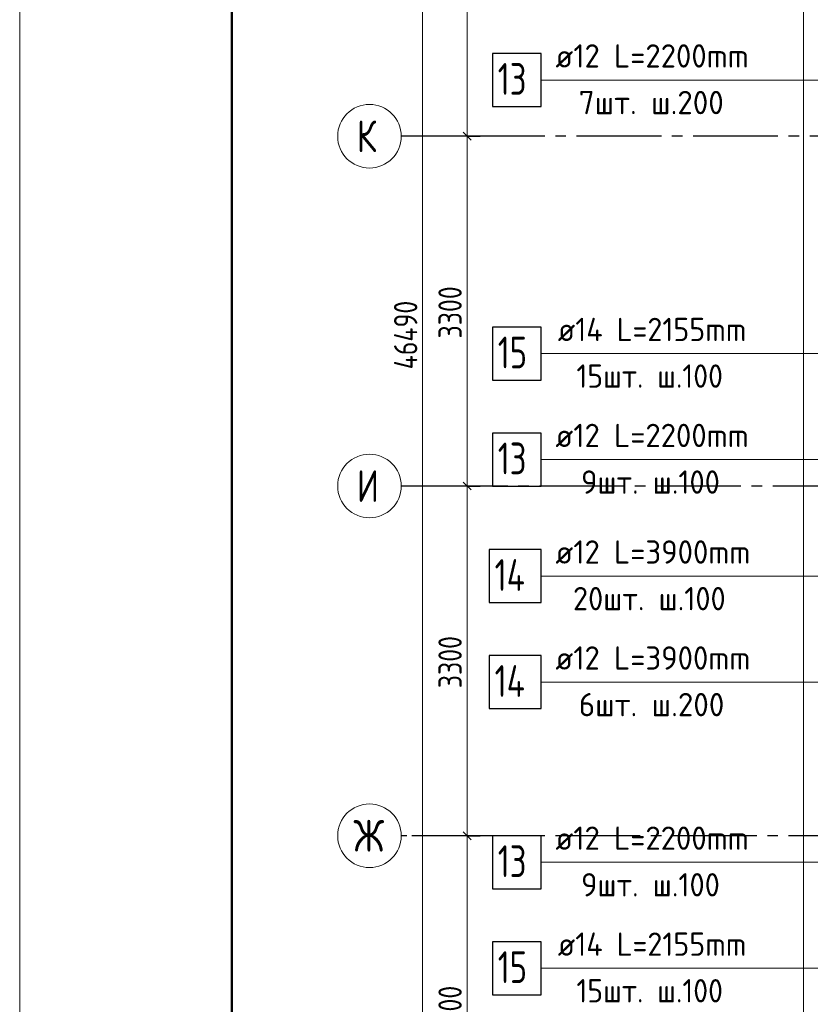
# Model space of a CAD drawing. Header units: millimetres. Extents: x 0 to 43617, y 0 to 59400.
# Tile 6 of 36: x 0 to 7459, y 27540 to 36830. Entities that reach past the tile are written whole.
import ezdxf

# ---------------------------------------------------------------- set-up
doc = ezdxf.new("R2010")
doc.units = ezdxf.units.MM
doc.linetypes.add('______5', pattern=[1100, 800, -100, 100, -100])
for name, color, linetype, lineweight in [('Standard', 7, 'Continuous', 25), ('ДОП Верх по У', 7, 'Continuous', 25), ('Оси', 40, '______5', 18), ('Позиционная метка номер позиции', 7, 'Continuous', 13)]:
    doc.layers.add(name, color=color, linetype=linetype, lineweight=lineweight)
doc.layers.add('ЖБ Перекрытие верхний уровень', color=7, linetype='Continuous', lineweight=25, true_color=0xe0e0ff)
doc.styles.add('GOST 2.304-81', font='txt')
doc.styles.add('ISOCPEUR', font='txt')

msp = doc.modelspace()

# ---------------------------------------------------------------- linework, layer by layer
at = {"layer": 'Standard', "color": 7, "linetype": 'Continuous', "lineweight": 13, "transparency": 33554687}
for p, q in [((4220.5, 35730), (4220.5, 39030)), ((4220.5, 32430), (4220.5, 35730)), ((4220.5, 29130), (4220.5, 32430)), ((4220.5, 25830), (4220.5, 29130))]:
    msp.add_line(p, q, dxfattribs=at)
at = {"layer": 'Standard', "color": 251, "linetype": 'Continuous', "lineweight": -3, "true_color": 0x656565, "transparency": 33554687}
for p, q in [((4220.5, 35730), (4095.5, 35730)), ((4220.5, 35730), (4345.5, 35730)), ((4220.5, 32430), (4095.5, 32430)), ((4220.5, 32430), (4345.5, 32430)), ((4220.5, 29130), (4095.5, 29130)), ((4220.5, 29130), (4345.5, 29130))]:
    msp.add_line(p, q, dxfattribs=at)
at = {"layer": 'Standard', "color": 7, "linetype": 'Continuous', "lineweight": 25, "transparency": 33554687}
for p, q in [((4258, 35692.5), (4183, 35767.5)), ((4258, 32392.5), (4183, 32467.5)), ((4258, 29092.5), (4183, 29167.5))]:
    msp.add_line(p, q, dxfattribs=at)
at = {"layer": 'Standard', "color": 7, "linetype": 'Continuous', "lineweight": 13, "transparency": 33554687}
msp.add_lwpolyline([(0, 0), (42000, 0), (42000, 59400), (0, 59400), (0, 0)], close=True, dxfattribs=at)
at = {"layer": 'Standard', "color": 7, "linetype": 'Continuous', "lineweight": 50, "transparency": 33554687}
msp.add_lwpolyline([(2000, 58900), (41500, 58900), (41500, 500), (2000, 500), (2000, 58900)], close=True, dxfattribs=at)
at = {"layer": 'Standard', "color": 7, "linetype": 'Continuous', "lineweight": 13, "transparency": 33554687}
msp.add_lwpolyline([(3801.5, 10630), (3801.5, 33447.5), (3801.5, 33447.5), (3801.5, 57120)], dxfattribs=at)
at = {"layer": 'Standard', "color": 251, "linetype": 'Continuous', "lineweight": -3, "true_color": 0x656565, "transparency": 33554687}
for points in [[(4220.5, 35730), (4203.5, 35730), (4203.5, 35730), (4203.5, 35730), (4203.5, 35730), (4203.5, 35730), (4203.5, 35730), (4203.5, 35730), (4203.5, 35730), (4203.5, 35730), (4203.5, 35730), (4203.5, 35730), (4203.5, 35730), (3700, 35730)], [(4220.5, 32430), (4203.5, 32430), (4203.5, 32430), (4203.5, 32430), (4203.5, 32430), (4203.5, 32430), (4203.5, 32430), (4203.5, 32430), (4203.5, 32430), (4203.5, 32430), (4203.5, 32430), (4203.5, 32430), (4203.5, 32430), (4203.5, 32430), (4203.5, 32430), (3700, 32430)], [(4220.5, 29130), (4203.5, 29130), (4203.5, 29130), (4203.5, 29130), (4203.5, 29130), (4203.5, 29130), (4203.5, 29130), (4203.5, 29130), (4203.5, 29130), (4203.5, 29130), (4203.5, 29130), (4203.5, 29130), (4203.5, 29130), (4203.5, 29130), (4203.5, 29130), (4203.5, 29130), (4203.5, 29130), (3700, 29130)]]:
    msp.add_lwpolyline(points, dxfattribs=at)
at = {"layer": 'ДОП Верх по У', "color": 7, "linetype": 'Continuous', "lineweight": 13, "transparency": 33554687}
for p, q in [((5034.5, 36261), (7120.5, 36261)), ((5056.5, 33680), (7120.5, 33680)), ((5034.5, 32680), (7120.5, 32680)), ((5034.5, 31580), (7120.5, 31580)), ((5034.5, 30580), (7120.5, 30580)), ((5034.5, 28880), (7120.5, 28880)), ((5056.5, 27880), (7120.5, 27880))]:
    msp.add_line(p, q, dxfattribs=at)
at = {"layer": 'ДОП Верх по У', "color": 7, "linetype": 'Continuous', "lineweight": 25, "transparency": 33554687}
for points in [[(4460.5, 36011), (4920.5, 36011), (4920.5, 36511), (4460.5, 36511), (4460.5, 36011)], [(4460.5, 33430), (4920.5, 33430), (4920.5, 33930), (4460.5, 33930), (4460.5, 33430)], [(4460.5, 32430), (4920.5, 32430), (4920.5, 32930), (4460.5, 32930), (4460.5, 32430)], [(4430.5, 31330), (4920.5, 31330), (4920.5, 31830), (4430.5, 31830), (4430.5, 31330)], [(4430.5, 30330), (4920.5, 30330), (4920.5, 30830), (4430.5, 30830), (4430.5, 30330)], [(4460.5, 28630), (4920.5, 28630), (4920.5, 29130), (4460.5, 29130), (4460.5, 28630)], [(4460.5, 27630), (4920.5, 27630), (4920.5, 28130), (4460.5, 28130), (4460.5, 27630)]]:
    msp.add_lwpolyline(points, dxfattribs=at)
at = {"layer": 'ЖБ Перекрытие верхний уровень', "color": 7, "linetype": 'Continuous', "lineweight": 18, "transparency": 33554687}
msp.add_line((7394, 57220), (7394, 22670), dxfattribs=at)
at = {"layer": 'Оси', "color": 8, "linetype": '______5', "lineweight": -3, "transparency": 33554687}
for p, q in [((22554, 35730), (3600, 35730)), ((23304, 32430), (3600, 32430)), ((22354, 29130), (3600, 29130))]:
    msp.add_line(p, q, dxfattribs=at)
at = {"layer": 'Оси', "color": 7, "linetype": 'Continuous', "lineweight": 13, "transparency": 33554687}
for centre in [(3300, 35730), (3300, 32430), (3300, 29130)]:
    msp.add_circle(centre, 300, dxfattribs=at)
at = {"layer": 'Позиционная метка номер позиции', "color": 7, "linetype": 'Continuous', "lineweight": 13, "transparency": 33554687}
for points in [[(12704, 35730), (12173, 36261), (4920.5, 36261)], [(9706, 33280), (9306, 33680), (4920.5, 33680)], [(9706, 32080), (9106, 32680), (4920.5, 32680)], [(13183.1, 32380), (12383.1, 31580), (4920.5, 31580)], [(12694.2, 29409.7), (12149.8, 29954.2), (12149.8, 30580), (4920.5, 30580)], [(9706, 29480), (9106, 28880), (4920.5, 28880)], [(9706, 28280), (9306, 27880), (4920.5, 27880)]]:
    msp.add_lwpolyline(points, dxfattribs=at)

# ---------------------------------------------------------------- texts
at = {"layer": 'Standard', "color": 7, "linetype": 'Continuous', "lineweight": 25, "transparency": 33554687, "char_height": 220, "attachment_point": 7, "rotation": 90, "style": 'GOST 2.304-81'}
for s, insert, width in [('3300', (4170.5, 33822), 641.476), ('46490', (3751.5, 33531), 813.278), ('3300', (4170.5, 30522), 641.476), ('3300', (4170.5, 27222), 641.476)]:
    msp.add_mtext(s, dxfattribs=dict(at, insert=insert, width=width))
at = {"layer": 'ДОП Верх по У', "color": 7, "linetype": 'Continuous', "lineweight": 13, "transparency": 33554687, "attachment_point": 7, "style": 'ISOCPEUR'}
for s, insert, char_height, width in [('\\W0.96;ø12 L=2200mm ', (5054.5, 36378.3), 220, 2150.523), ('\\W0.75;13', (4510.5, 36121), 300, 472.289), ('\\W0.97;7шт. ш.200 ', (5274.5, 35938.3), 220, 1712.331), ('\\W0.94;ø14 L=2155mm ', (5076.5, 33797.3), 220, 2126.501), ('\\W0.75;15', (4510.5, 33540), 300, 472.289), ('\\W0.93;15шт. ш.100 ', (5252.5, 33357.3), 220, 1773.346), ('\\W0.96;ø12 L=2200mm ', (5054.5, 32797.3), 220, 2150.523), ('\\W0.75;13', (4510.5, 32540), 300, 472.289), ('\\W0.95;9шт. ш.100 ', (5296.5, 32357.3), 220, 1665.521), ('\\W0.96;ø12 L=3900mm ', (5054.5, 31697.3), 220, 2150.523), ('\\W0.76;14', (4480.5, 31440), 300, 504.559), ('\\W0.95;20шт. ш.100 ', (5219.5, 31257.3), 220, 1819.893), ('\\W0.96;ø12 L=3900mm ', (5054.5, 30697.3), 220, 2150.523), ('\\W0.76;14', (4480.5, 30440), 300, 504.559), ('\\W0.97;6шт. ш.200 ', (5274.5, 30257.3), 220, 1712.331), ('\\W0.96;ø12 L=2200mm ', (5054.5, 28997.3), 220, 2150.523), ('\\W0.75;13', (4510.5, 28740), 300, 472.289), ('\\W0.95;9шт. ш.100 ', (5296.5, 28557.3), 220, 1665.521), ('\\W0.94;ø14 L=2155mm ', (5076.5, 27997.3), 220, 2126.501), ('\\W0.75;15', (4510.5, 27740), 300, 472.289), ('\\W0.93;15шт. ш.100 ', (5252.5, 27557.3), 220, 1773.346)]:
    msp.add_mtext(s, dxfattribs=dict(at, insert=insert, char_height=char_height, width=width))
at = {"layer": 'Оси', "color": 7, "linetype": 'Continuous', "lineweight": 25, "transparency": 33554687, "char_height": 300, "attachment_point": 7, "style": 'ISOCPEUR'}
for s, insert, width in [('\\W0.80;К', (3180, 35580), 359.83), ('\\W0.80;И', (3180, 32280), 359.83), ('\\W0.83;Ж', (3150, 28980), 425)]:
    msp.add_mtext(s, dxfattribs=dict(at, insert=insert, width=width))

doc.saveas('drawing.dxf')
